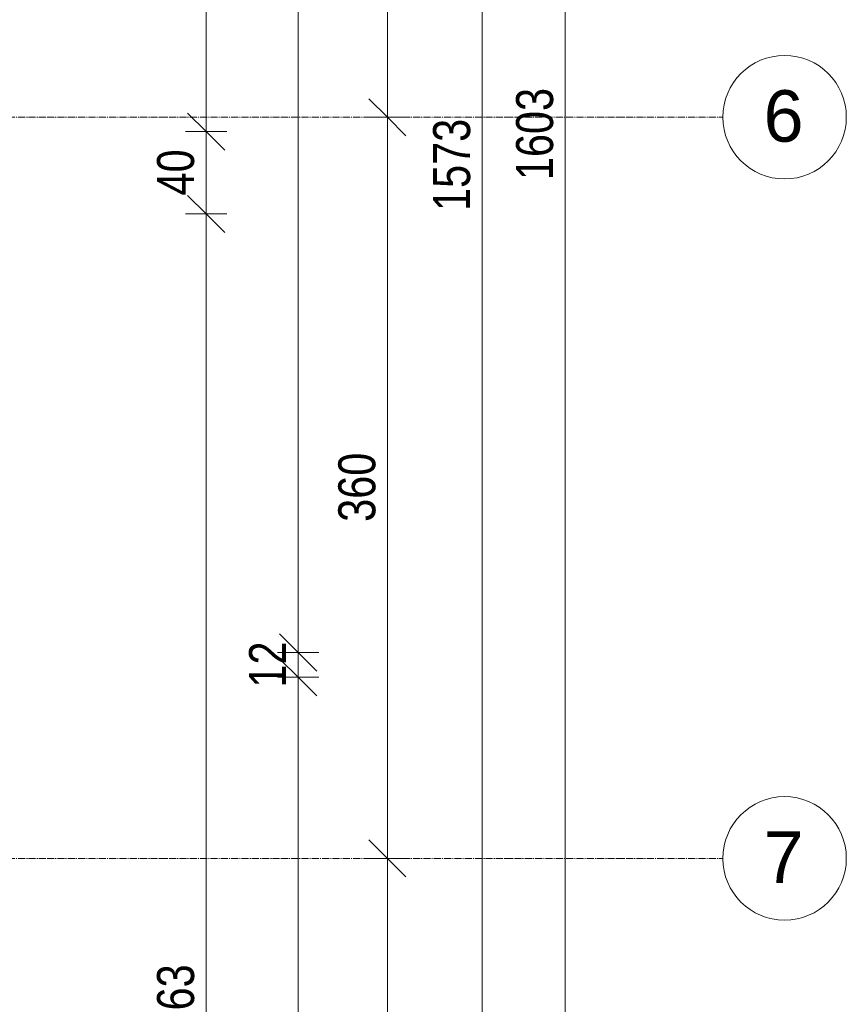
# Model space of a CAD drawing. Header units: centimetres. Extents: x 14852 to 18341, y -10824 to -8518.
# Tile 17 of 20: x 17940 to 18341, y -10037 to -9558. Entities that reach past the tile are written whole.
import ezdxf

# ---------------------------------------------------------------- set-up
doc = ezdxf.new("R2010")
doc.units = ezdxf.units.CM
doc.linetypes.add('Linia siatki', pattern=[0.9925, 0.47, -0.2175, 0.0875, -0.2175])
for name, color, linetype, lineweight in [('A-ANNO-DIMS', 211, 'Continuous', 9), ('A-ANNO-DIMS-100', 211, 'Continuous', 9), ('S-GRID', 1, 'Continuous', 9), ('S-GRID-IDEN', 1, 'Continuous', 9)]:
    doc.layers.add(name, color=color, linetype=linetype, lineweight=lineweight)
doc.styles.add('Arial', font='arial.ttf', dxfattribs={"height": 25})
doc.styles.add('Arial_1', font='arial.ttf', dxfattribs={"width": 0.8, "height": 18})
doc.dimstyles.new('Przekątna_-_1_8_mm_Arial', dxfattribs={"dimscale": 30.48, "dimtxt": 18.364669, "dimasz": 0.590551, "dimexe": 0.328084, "dimexo": 0.0625, "dimgap": 0.016404, "dimtad": 1, "dimdec": 0, "dimdsep": 46, "dimtxsty": 'Arial_1', "dimblk1": 'OBLIQUE', "dimblk2": 'OBLIQUE', "dimsah": 1, "dimcen": 0.09, "dimazin": 0, "dimtfac": 1, "dimtdec": 4, "dimtix": 1, "dimtmove": 0, "dimatfit": 3, "dimfxl": 0.328084, "dimfxlon": 1, "dimtvp": 1, "dimtolj": 1, "dimtzin": 0, "dimarcsym": 2})

# ---------------------------------------------------------------- blocks, each defined once
blk = doc.blocks.new('Siatka - M_Symbol siatki - okrąg-11506-6_Poziom posadzka II pietra inwentaryzacja')
at = {"layer": 'S-GRID-IDEN'}
blk.add_circle((0, 0), 0.3, dxfattribs=at)
blk = doc.blocks.new('DIMBLOCK48-6_Poziom posadzka II pietra inwentaryzacja')
at = {"layer": 'A-ANNO-DIMS-100'}
for p, q in [((18030.13, -9652.71), (18021.13, -9643.71)), ((18030.13, -9652.71), (18020.13, -9652.71)), ((18030.13, -10415.71), (18030.13, -9652.71)), ((18030.13, -9652.71), (18039.13, -9661.71)), ((18030.13, -9652.71), (18040.13, -9652.71)), ((18030.13, -10415.71), (18021.13, -10406.71)), ((18030.13, -10415.71), (18020.13, -10415.71)), ((18030.13, -10415.71), (18039.13, -10424.71)), ((18030.13, -10415.71), (18040.13, -10415.71))]:
    blk.add_line(p, q, dxfattribs=at)
at = {"layer": 'A-ANNO-DIMS-100', "color": 0, "insert": (18006.26, -10050.74), "char_height": 18, "width": 39.6677, "attachment_point": 1, "rotation": 90, "line_spacing_factor": 0.941778, "style": 'Arial_1'}
blk.add_mtext('763', dxfattribs=at)
blk = doc.blocks.new('_Oblique')
at = {"color": 0, "linetype": 'ByBlock', "lineweight": -2}
blk.add_line((-0.5, -0.5), (0.5, 0.5), dxfattribs=at)
blk = doc.blocks.new('DIMBLOCK49-6_Poziom posadzka II pietra inwentaryzacja')
at = {"layer": 'A-ANNO-DIMS-100'}
for p, q in [((18030.13, -9612.71), (18021.13, -9603.71)), ((18030.13, -9612.71), (18020.13, -9612.71)), ((18030.13, -9652.71), (18030.13, -9612.71)), ((18030.13, -9612.71), (18039.13, -9621.71)), ((18030.13, -9612.71), (18040.13, -9612.71)), ((18030.13, -9652.71), (18021.13, -9643.71)), ((18030.13, -9652.71), (18020.13, -9652.71)), ((18030.13, -9652.71), (18039.13, -9661.71)), ((18030.13, -9652.71), (18040.13, -9652.71))]:
    blk.add_line(p, q, dxfattribs=at)
at = {"layer": 'A-ANNO-DIMS-100', "color": 0, "insert": (18006.26, -9643.73), "char_height": 18, "width": 26.4451, "attachment_point": 1, "rotation": 90, "line_spacing_factor": 0.941778, "style": 'Arial_1'}
blk.add_mtext('40', dxfattribs=at)
blk = doc.blocks.new('DIMBLOCK50-6_Poziom posadzka II pietra inwentaryzacja')
at = {"layer": 'A-ANNO-DIMS-100'}
for p, q in [((18030.13, -9305.71), (18021.13, -9296.71)), ((18030.13, -9305.71), (18020.13, -9305.71)), ((18030.13, -9612.71), (18030.13, -9305.71)), ((18030.13, -9305.71), (18039.13, -9314.71)), ((18030.13, -9305.71), (18040.13, -9305.71)), ((18030.13, -9612.71), (18021.13, -9603.71)), ((18030.13, -9612.71), (18020.13, -9612.71)), ((18030.13, -9612.71), (18039.13, -9621.71)), ((18030.13, -9612.71), (18040.13, -9612.71))]:
    blk.add_line(p, q, dxfattribs=at)
at = {"layer": 'A-ANNO-DIMS-100', "color": 0, "insert": (18006.26, -9475.74), "char_height": 18, "width": 39.6677, "attachment_point": 1, "rotation": 90, "line_spacing_factor": 0.941778, "style": 'Arial_1'}
blk.add_mtext('307', dxfattribs=at)
blk = doc.blocks.new('DIMBLOCK55-6_Poziom posadzka II pietra inwentaryzacja')
at = {"layer": 'A-ANNO-DIMS-100'}
for p, q in [((18074.85, -9877.71), (18065.85, -9868.71)), ((18074.85, -9877.71), (18064.85, -9877.71)), ((18074.85, -10352.71), (18074.85, -9877.71)), ((18074.85, -9877.71), (18083.85, -9886.71)), ((18074.85, -9877.71), (18084.85, -9877.71)), ((18074.85, -10352.71), (18065.85, -10343.71)), ((18074.85, -10352.71), (18064.85, -10352.71)), ((18074.85, -10352.71), (18083.85, -10361.71)), ((18074.85, -10352.71), (18084.85, -10352.71))]:
    blk.add_line(p, q, dxfattribs=at)
at = {"layer": 'A-ANNO-DIMS-100', "color": 0, "insert": (18050.98, -10131.74), "char_height": 18, "width": 39.6677, "attachment_point": 1, "rotation": 90, "line_spacing_factor": 0.941778, "style": 'Arial_1'}
blk.add_mtext('475', dxfattribs=at)
blk = doc.blocks.new('DIMBLOCK56-6_Poziom posadzka II pietra inwentaryzacja')
at = {"layer": 'A-ANNO-DIMS-100'}
for p, q in [((18074.85, -9865.71), (18065.85, -9856.71)), ((18074.85, -9865.71), (18064.85, -9865.71)), ((18074.85, -9877.71), (18074.85, -9865.71)), ((18074.85, -9865.71), (18083.85, -9874.71)), ((18074.85, -9865.71), (18084.85, -9865.71)), ((18074.85, -9877.71), (18065.85, -9868.71)), ((18074.85, -9877.71), (18064.85, -9877.71)), ((18074.85, -9877.71), (18083.85, -9886.71)), ((18074.85, -9877.71), (18084.85, -9877.71))]:
    blk.add_line(p, q, dxfattribs=at)
at = {"layer": 'A-ANNO-DIMS-100', "color": 0, "insert": (18050.98, -9882.73), "char_height": 18, "width": 26.4451, "attachment_point": 1, "rotation": 90, "line_spacing_factor": 0.941778, "style": 'Arial_1'}
blk.add_mtext('12', dxfattribs=at)
blk = doc.blocks.new('DIMBLOCK57-6_Poziom posadzka II pietra inwentaryzacja')
at = {"layer": 'A-ANNO-DIMS-100'}
for p, q in [((18074.85, -9147.71), (18065.85, -9138.71)), ((18074.85, -9147.71), (18064.85, -9147.71)), ((18074.85, -9865.71), (18074.85, -9147.71)), ((18074.85, -9147.71), (18083.85, -9156.71)), ((18074.85, -9147.71), (18084.85, -9147.71)), ((18074.85, -9865.71), (18065.85, -9856.71)), ((18074.85, -9865.71), (18064.85, -9865.71)), ((18074.85, -9865.71), (18083.85, -9874.71)), ((18074.85, -9865.71), (18084.85, -9865.71))]:
    blk.add_line(p, q, dxfattribs=at)
at = {"layer": 'A-ANNO-DIMS-100', "color": 0, "insert": (18050.98, -9523.24), "char_height": 18, "width": 39.6677, "attachment_point": 1, "rotation": 90, "line_spacing_factor": 0.941778, "style": 'Arial_1'}
blk.add_mtext('718', dxfattribs=at)
blk = doc.blocks.new('DIMBLOCK63-6_Poziom posadzka II pietra inwentaryzacja')
at = {"layer": 'A-ANNO-DIMS-100'}
for p, q in [((18118.22, -9965.71), (18109.22, -9956.71)), ((18118.22, -9965.71), (18108.22, -9965.71)), ((18118.22, -10364.96), (18118.22, -9965.71)), ((18118.22, -9965.71), (18127.22, -9974.71)), ((18118.22, -9965.71), (18128.22, -9965.71)), ((18118.22, -10364.96), (18109.22, -10355.96)), ((18118.22, -10364.96), (18108.22, -10364.96)), ((18118.22, -10364.96), (18127.22, -10373.96)), ((18118.22, -10364.96), (18128.22, -10364.96))]:
    blk.add_line(p, q, dxfattribs=at)
at = {"layer": 'A-ANNO-DIMS-100', "color": 0, "insert": (18094.36, -10181.87), "char_height": 18, "width": 39.6677, "attachment_point": 1, "rotation": 90, "line_spacing_factor": 0.941778, "style": 'Arial_1'}
blk.add_mtext('399', dxfattribs=at)
blk = doc.blocks.new('DIMBLOCK64-6_Poziom posadzka II pietra inwentaryzacja')
at = {"layer": 'A-ANNO-DIMS-100'}
for p, q in [((18118.22, -9605.71), (18109.22, -9596.71)), ((18118.22, -9605.71), (18108.22, -9605.71)), ((18118.22, -9965.71), (18118.22, -9605.71)), ((18118.22, -9605.71), (18127.22, -9614.71)), ((18118.22, -9605.71), (18128.22, -9605.71)), ((18118.22, -9965.71), (18109.22, -9956.71)), ((18118.22, -9965.71), (18108.22, -9965.71)), ((18118.22, -9965.71), (18127.22, -9974.71)), ((18118.22, -9965.71), (18128.22, -9965.71))]:
    blk.add_line(p, q, dxfattribs=at)
at = {"layer": 'A-ANNO-DIMS-100', "color": 0, "insert": (18094.36, -9802.24), "char_height": 18, "width": 39.6677, "attachment_point": 1, "rotation": 90, "line_spacing_factor": 0.941778, "style": 'Arial_1'}
blk.add_mtext('360', dxfattribs=at)
blk = doc.blocks.new('DIMBLOCK65-6_Poziom posadzka II pietra inwentaryzacja')
at = {"layer": 'A-ANNO-DIMS-100'}
for p, q in [((18118.22, -9368.71), (18109.22, -9359.71)), ((18118.22, -9368.71), (18108.22, -9368.71)), ((18118.22, -9605.71), (18118.22, -9368.71)), ((18118.22, -9368.71), (18127.22, -9377.71)), ((18118.22, -9368.71), (18128.22, -9368.71)), ((18118.22, -9605.71), (18109.22, -9596.71)), ((18118.22, -9605.71), (18108.22, -9605.71)), ((18118.22, -9605.71), (18127.22, -9614.71)), ((18118.22, -9605.71), (18128.22, -9605.71))]:
    blk.add_line(p, q, dxfattribs=at)
at = {"layer": 'A-ANNO-DIMS-100', "color": 0, "insert": (18094.36, -9503.74), "char_height": 18, "width": 39.6677, "attachment_point": 1, "rotation": 90, "line_spacing_factor": 0.941778, "style": 'Arial_1'}
blk.add_mtext('237', dxfattribs=at)
blk = doc.blocks.new('DIMBLOCK68-6_Poziom posadzka II pietra inwentaryzacja')
at = {"layer": 'A-ANNO-DIMS-100'}
for p, q in [((18164.29, -8842.71), (18155.29, -8833.71)), ((18164.29, -8842.71), (18154.29, -8842.71)), ((18164.29, -10415.71), (18164.29, -8842.71)), ((18164.29, -8842.71), (18173.29, -8851.71)), ((18164.29, -8842.71), (18174.29, -8842.71)), ((18164.29, -10415.71), (18155.29, -10406.71)), ((18164.29, -10415.71), (18154.29, -10415.71)), ((18164.29, -10415.71), (18173.29, -10424.71)), ((18164.29, -10415.71), (18174.29, -10415.71))]:
    blk.add_line(p, q, dxfattribs=at)
at = {"layer": 'A-ANNO-DIMS-100', "color": 0, "insert": (18140.42, -9651.25), "char_height": 18, "width": 52.8902, "attachment_point": 1, "rotation": 90, "line_spacing_factor": 0.941778, "style": 'Arial_1'}
blk.add_mtext('1573', dxfattribs=at)
blk = doc.blocks.new('DIMBLOCK70-6_Poziom posadzka II pietra inwentaryzacja')
at = {"layer": 'A-ANNO-DIMS-100'}
for p, q in [((18204.62, -8812.71), (18195.62, -8803.71)), ((18204.62, -8812.71), (18194.62, -8812.71)), ((18204.62, -10415.71), (18204.62, -8812.71)), ((18204.62, -8812.71), (18213.62, -8821.71)), ((18204.62, -8812.71), (18214.62, -8812.71)), ((18204.62, -10415.71), (18195.62, -10406.71)), ((18204.62, -10415.71), (18194.62, -10415.71)), ((18204.62, -10415.71), (18213.62, -10424.71)), ((18204.62, -10415.71), (18214.62, -10415.71))]:
    blk.add_line(p, q, dxfattribs=at)
at = {"layer": 'A-ANNO-DIMS-100', "color": 0, "insert": (18180.75, -9636.25), "char_height": 18, "width": 52.8902, "attachment_point": 1, "rotation": 90, "line_spacing_factor": 0.941778, "style": 'Arial_1'}
blk.add_mtext('1603', dxfattribs=at)

msp = doc.modelspace()

# ---------------------------------------------------------------- linework, layer by layer
at = {"layer": 'S-GRID', "linetype": 'Linia siatki'}
for p, q in [((14852.38, -9605.71), (18281.26, -9605.71)), ((14852.38, -9965.71), (18281.26, -9965.71))]:
    msp.add_line(p, q, dxfattribs=at)

# ---------------------------------------------------------------- block references
at = {"layer": 'S-GRID-IDEN', "xscale": 99.99999999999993, "yscale": 99.99999999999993, "zscale": 99.99999999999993, "rotation": 269.9999999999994}
for p in [(18311.26, -9605.71), (18311.26, -9965.71)]:
    msp.add_blockref('Siatka - M_Symbol siatki - okrąg-11506-6_Poziom posadzka II pietra inwentaryzacja', p, dxfattribs=at)

# ---------------------------------------------------------------- dimensions: what is measured, and where the dimension line sits
at = {"layer": 'A-ANNO-DIMS'}
for base, p1, p2, override, picture, middle in [((18204.62, -8812.71), (18194.62, -10415.71), (18194.62, -8812.71), {"dimpost": '<>', "dimfxl": 1603}, 'DIMBLOCK70-6_Poziom posadzka II pietra inwentaryzacja', (18194.92, -9614.21)), ((18164.29, -8842.71), (18154.29, -10415.71), (18154.29, -8842.71), {"dimpost": '<>', "dimfxl": 1573}, 'DIMBLOCK68-6_Poziom posadzka II pietra inwentaryzacja', (18154.59, -9629.21)), ((18074.85, -9147.71), (18064.85, -9865.71), (18064.85, -9147.71), {"dimpost": '<>', "dimfxl": 718}, 'DIMBLOCK57-6_Poziom posadzka II pietra inwentaryzacja', (18065.16, -9506.71)), ((18030.13, -9305.71), (18020.13, -9612.71), (18020.13, -9305.71), {"dimpost": '<>', "dimfxl": 307}, 'DIMBLOCK50-6_Poziom posadzka II pietra inwentaryzacja', (18020.43, -9459.21)), ((18118.22, -9368.71), (18108.22, -9605.71), (18108.22, -9368.71), {"dimpost": '<>', "dimfxl": 237}, 'DIMBLOCK65-6_Poziom posadzka II pietra inwentaryzacja', (18108.53, -9487.21)), ((18118.22, -9605.71), (18108.22, -9965.71), (18108.22, -9605.71), {"dimpost": '<>', "dimfxl": 360}, 'DIMBLOCK64-6_Poziom posadzka II pietra inwentaryzacja', (18108.53, -9785.71)), ((18030.13, -9612.71), (18020.13, -9652.71), (18020.13, -9612.71), {"dimpost": '<>', "dimfxl": 40}, 'DIMBLOCK49-6_Poziom posadzka II pietra inwentaryzacja', (18020.44, -9632.71)), ((18030.13, -9652.71), (18020.13, -10415.71), (18020.13, -9652.71), {"dimpost": '<>', "dimfxl": 763}, 'DIMBLOCK48-6_Poziom posadzka II pietra inwentaryzacja', (18020.43, -10034.21)), ((18074.85, -9865.71), (18064.85, -9877.71), (18064.85, -9865.71), {"dimpost": '<>', "dimfxl": 12}, 'DIMBLOCK56-6_Poziom posadzka II pietra inwentaryzacja', (18065.31, -9871.71)), ((18074.85, -9877.71), (18064.85, -10352.71), (18064.85, -9877.71), {"dimpost": '<>', "dimfxl": 475}, 'DIMBLOCK55-6_Poziom posadzka II pietra inwentaryzacja', (18065.2, -10115.21)), ((18118.22, -9965.71), (18108.22, -10364.96), (18108.22, -9965.71), {"dimpost": '<>', "dimfxl": 399.25}, 'DIMBLOCK63-6_Poziom posadzka II pietra inwentaryzacja', (18108.53, -10165.34))]:
    dim = msp.add_linear_dim(base=base, p1=p1, p2=p2, angle=90, dimstyle='Przekątna_-_1_8_mm_Arial', override=override, dxfattribs=at)
    dim.commit()
    dim.dimension.update_dxf_attribs({"geometry": picture, "text_midpoint": middle})

# ---------------------------------------------------------------- next in the draw order: texts
at = {"layer": 'S-GRID-IDEN', "char_height": 25, "width": 23.2489, "attachment_point": 1, "style": 'Arial', "bg_fill": 3, "box_fill_scale": 1.25, "bg_fill_color": 256, "bg_fill_true_color": 13158600, "bg_fill_transparency": 0}
for s, insert in [('\\fArial|b0|i0|c238|p34|;6', (18301.05, -9592.6)), ('\\fArial|b0|i0|c238|p34|;7', (18301.05, -9952.6))]:
    msp.add_mtext(s, dxfattribs=dict(at, insert=insert))

doc.saveas('drawing.dxf')
